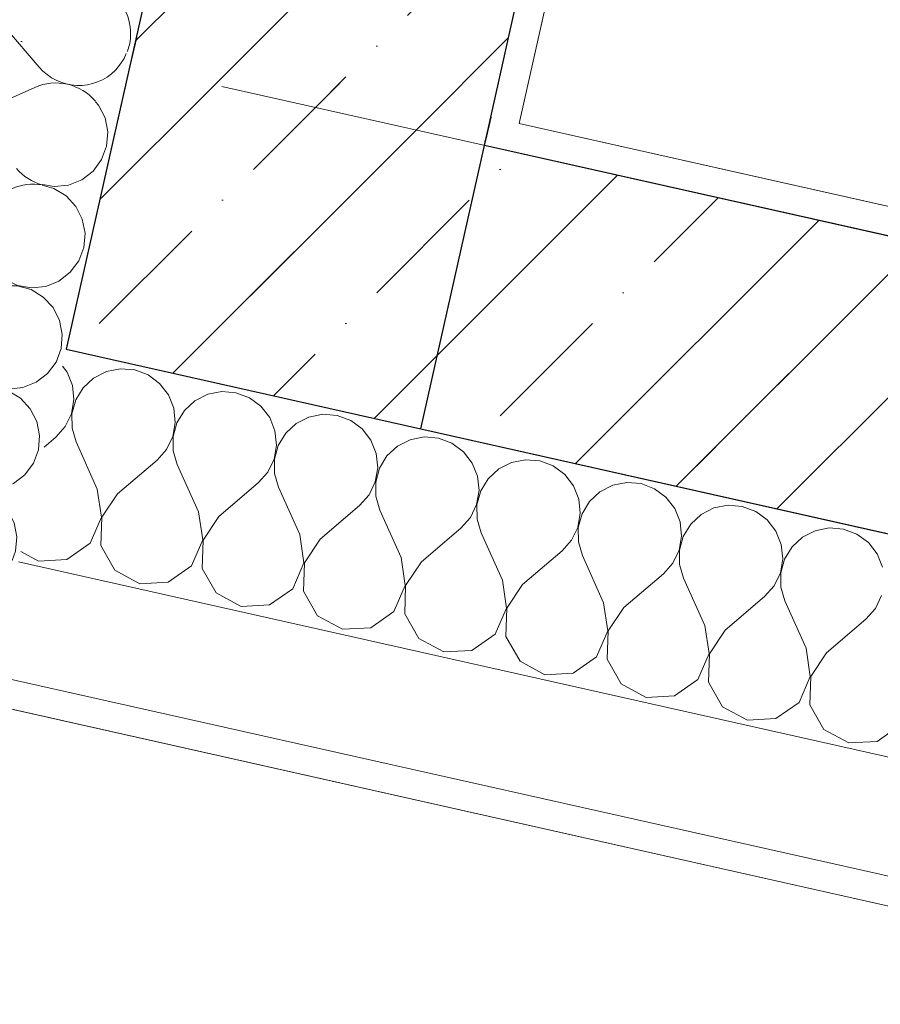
# Model space of a CAD drawing. Header units: millimetres. Extents: x -7145539 to 8272368, y 6117771 to 6337028.
# Tile 131 of 213: x -6862305 to -6861712, y 6133130 to 6133808. Entities that reach past the tile are written whole.
import ezdxf
from ezdxf.enums import TextEntityAlignment as Align

# ---------------------------------------------------------------- set-up
doc = ezdxf.new("R2010")
doc.units = ezdxf.units.MM
doc.header["$MEASUREMENT"] = 0
doc.linetypes.add('Штрихпунктирная', pattern=[670.277762, 352.777767, -176.388884, 0, -141.111112])
for name, color, linetype in [('S - квартира_помещение.АР', 7, 'Continuous'), ('АР-Стены_внешние_.АР', 7, 'Continuous'), ('АР-Стены_внутренние_пилоны.АР', 7, 'Continuous'), ('АР-Чертеж-Оси_Осевые размеры.АР', 7, 'Continuous')]:
    doc.layers.add(name, color=color, linetype=linetype)
for name, color, linetype, lineweight in [('АР-Стены_внешние_.АР_Ном._пера__1', 7, 'Continuous', 30), ('АР-Стены_внешние_.АР_Ном._пера__120', 7, 'Continuous', 0), ('АР-Стены_внутренние_пилоны.АР_Ном._пера__1', 7, 'Continuous', 15), ('АР-Чертеж-Оси_Осевые размеры.АР_Ном._пера__120', 7, 'Continuous', 0)]:
    doc.layers.add(name, color=color, linetype=linetype, lineweight=lineweight)
doc.styles.add('РЎР“Р•РќР•Р\xa0Р\x98Р\xa0_РЎРўР\x98Р›Р¬_2', font='GOTHIC.TTF')
pattern_1 = [(45, (-6256761.35, 6563027.8), (-111.369318, 111.369318), [0, -105, 0, -157.5]), (110, (-6256411.35, 6563027.8), (148.001588, 53.868173), [0, -77, 0, -133])]
pattern_2 = [(45, (-6256761.35, 6562677.8), (-84.852814, 84.852814), []), (45, (-6256803.77, 6562720.22), (-84.852814, 84.852814), [90, -30, 0, -30])]

# ---------------------------------------------------------------- blocks, each defined once
blk = doc.blocks.new('Стена_276_1', base_point=(-6861175.09, 6133446.94))
at = {"layer": 'АР-Стены_внутренние_пилоны.АР', "linetype": 'Continuous', "lineweight": 0, "true_color": 0x000000}
h = blk.add_hatch(dxfattribs=at)
h.set_pattern_fill('ШТУКАТУРКА__ГИПС_01_0001', color=18, style=0, pattern_type=2)
h.set_pattern_definition(pattern_1)
h.paths.add_polyline_path([(-6861983.91, 6133724.63), (-6861984.72, 6133721.01), (-6861965.21, 6133716.63), (-6861960.83, 6133736.15)])
h = blk.add_hatch(dxfattribs=at)
h.set_pattern_fill('ШТУКАТУРКА__ГИПС_01_0001', color=18, style=0, pattern_type=2)
h.set_pattern_definition(pattern_1)
h.paths.add_polyline_path([(-6861983.91, 6133724.63), (-6861960.83, 6133736.15), (-6861980.34, 6133740.53)])
h = blk.add_hatch(dxfattribs=at)
h.set_pattern_fill('ШТУКАТУРКА__ГИПС_01_0001', color=18, style=0, pattern_type=2)
h.set_pattern_definition(pattern_1)
h.paths.add_polyline_path([(-6861965.21, 6133716.63), (-6861155.37, 6133534.76), (-6861150.98, 6133554.27), (-6861960.83, 6133736.15)])
h = blk.add_hatch(dxfattribs=at)
h.set_pattern_fill('ЖЕЛЕЗОБЕТОН__PROJECT__0001', color=18, style=0, pattern_type=2)
h.set_pattern_definition(pattern_2)
h.paths.add_polyline_path([(-6862028.55, 6133525.88), (-6861199.19, 6133339.62), (-6861155.37, 6133534.76), (-6861984.72, 6133721.01)])
at = {"layer": 'АР-Стены_внешние_.АР_Ном._пера__1', "color": 7, "linetype": 'Continuous', "lineweight": 30}
blk.add_line((-6861980.34, 6133740.53), (-6861983.91, 6133724.63), dxfattribs=at)
at = {"layer": 'АР-Стены_внутренние_пилоны.АР_Ном._пера__1', "color": 7, "linetype": 'Continuous', "lineweight": 30}
for p, q in [((-6861984.72, 6133721.01), (-6861983.91, 6133724.63)), ((-6861155.37, 6133534.76), (-6861984.72, 6133721.01))]:
    blk.add_line(p, q, dxfattribs=at)
at = {"layer": 'АР-Стены_внутренние_пилоны.АР_Ном._пера__1', "color": 7, "linetype": 'Continuous', "lineweight": 0, "flags": 128}
for points in [[(-6861150.98, 6133554.27), (-6861960.83, 6133736.15)], [(-6861150.98, 6133554.27), (-6861155.37, 6133534.76)]]:
    blk.add_lwpolyline(points, dxfattribs=at)
at = {"layer": 'АР-Стены_внутренние_пилоны.АР_Ном._пера__1', "color": 7, "linetype": 'Continuous', "lineweight": 30, "flags": 128}
for points in [[(-6861155.37, 6133534.76), (-6861199.19, 6133339.62)], [(-6862028.55, 6133525.88), (-6861199.19, 6133339.62)]]:
    blk.add_lwpolyline(points, dxfattribs=at)
blk = doc.blocks.new('Стена_322_1', base_point=(-6862004.44, 6133633.2))
at = {"layer": 'АР-Стены_внешние_.АР', "linetype": 'Continuous', "lineweight": 0, "true_color": 0x000000}
h = blk.add_hatch(dxfattribs=at)
h.set_pattern_fill('ЖЕЛЕЗОБЕТОН__PROJECT__0001', color=18, style=0, pattern_type=2)
h.set_pattern_definition(pattern_2)
h.paths.add_polyline_path([(-6861989.16, 6133722.01), (-6861983.91, 6133724.63), (-6861732.66, 6134843.33), (-6861976.58, 6134898.11), (-6862228.65, 6133775.8)])
h = blk.add_hatch(dxfattribs=at)
h.set_pattern_fill('ШТУКАТУРКА__ГИПС_01_0001', color=18, style=0, pattern_type=2)
h.set_pattern_definition(pattern_1)
h.paths.add_polyline_path([(-6861960.83, 6133736.15), (-6861713.14, 6134838.95), (-6861732.66, 6134843.33), (-6861980.34, 6133740.53)])
h = blk.add_hatch(dxfattribs=at)
h.set_pattern_fill('ЖЕЛЕЗОБЕТОН__PROJECT__0001', color=18, style=0, pattern_type=2)
h.set_pattern_definition(pattern_2)
h.paths.add_polyline_path([(-6861980.34, 6133740.53), (-6862224.26, 6133795.31), (-6862228.65, 6133775.8), (-6861984.72, 6133721.02)])
h = blk.add_hatch(dxfattribs=at)
h.set_pattern_fill('ЖЕЛЕЗОБЕТОН__PROJECT__0001', color=18, style=0, pattern_type=2)
h.set_pattern_definition(pattern_2)
h.paths.add_polyline_path([(-6861984.72, 6133721.02), (-6862228.65, 6133775.8), (-6862272.47, 6133580.66), (-6862028.55, 6133525.88)])
h = blk.add_hatch(dxfattribs=at)
h.set_pattern_fill('ЖЕЛЕЗОБЕТОН__PROJECT__0001', color=18, style=0, pattern_type=2)
h.set_pattern_definition(pattern_2)
h.paths.add_polyline_path([(-6862272.47, 6133580.66), (-6861989.16, 6133722.01), (-6862228.65, 6133775.8)])
h = blk.add_hatch(dxfattribs=at)
h.set_pattern_fill('ЖЕЛЕЗОБЕТОН__PROJECT__0001', color=18, style=0, pattern_type=2)
h.set_pattern_definition(pattern_2)
h.paths.add_polyline_path([(-6861983.91, 6133724.63), (-6861989.16, 6133722.01), (-6861984.72, 6133721.01)])
h = blk.add_hatch(dxfattribs=at)
h.set_pattern_fill('ЖЕЛЕЗОБЕТОН__PROJECT__0001', color=18, style=0, pattern_type=2)
h.set_pattern_definition(pattern_2)
h.paths.add_polyline_path([(-6861989.16, 6133722.01), (-6862272.47, 6133580.66), (-6862028.55, 6133525.88), (-6861984.72, 6133721.01)])
at = {"layer": 'АР-Стены_внешние_.АР_Ном._пера__1', "color": 7, "linetype": 'Continuous', "lineweight": 30}
for p, q in [((-6861980.34, 6133740.53), (-6861732.66, 6134843.33)), ((-6862224.26, 6133795.31), (-6862228.65, 6133775.8)), ((-6862228.65, 6133775.8), (-6862272.47, 6133580.66)), ((-6861984.72, 6133721.02), (-6861980.34, 6133740.53)), ((-6861980.34, 6133740.53), (-6861983.91, 6133724.63)), ((-6862028.55, 6133525.88), (-6861984.72, 6133721.02))]:
    blk.add_line(p, q, dxfattribs=at)
at = {"layer": 'АР-Стены_внешние_.АР_Ном._пера__1', "color": 7, "linetype": 'Continuous', "lineweight": 15}
blk.add_line((-6862272.47, 6133580.66), (-6862028.55, 6133525.88), dxfattribs=at)
at = {"layer": 'АР-Стены_внешние_.АР_Ном._пера__1', "color": 7, "linetype": 'Continuous', "lineweight": 30, "flags": 128}
blk.add_lwpolyline([(-6861976.58, 6134898.11), (-6862272.47, 6133580.66)], dxfattribs=at)
at = {"layer": 'АР-Стены_внешние_.АР_Ном._пера__1', "color": 7, "linetype": 'Continuous', "lineweight": 0, "flags": 128}
blk.add_lwpolyline([(-6861960.83, 6133736.15), (-6861713.14, 6134838.95)], dxfattribs=at)
at = {"layer": 'АР-Стены_внутренние_пилоны.АР_Ном._пера__1', "color": 7, "linetype": 'Continuous', "lineweight": 30}
blk.add_line((-6861984.72, 6133721.01), (-6861983.91, 6133724.63), dxfattribs=at)
at = {"layer": 'АР-Стены_внутренние_пилоны.АР_Ном._пера__1', "color": 7, "linetype": 'Continuous', "lineweight": 30, "flags": 128}
blk.add_lwpolyline([(-6862272.47, 6133580.66), (-6862028.55, 6133525.88)], dxfattribs=at)
blk = doc.blocks.new('*X1016', base_point=(-6256761.35, 6562677.79))
at = {"layer": 'АР-Стены_внешние_.АР_Ном._пера__1', "color": 7, "linetype": 'Continuous', "lineweight": 0}
for p, q in [((-6862356.77, 6133587.67), (-6862338.05, 6133565.74)), ((-6862279.5, 6133571.87), (-6862276.04, 6133581.1)), ((-6862276.04, 6133581.1), (-6862276.01, 6133581.46)), ((-6862285.35, 6133563.94), (-6862279.5, 6133571.87)), ((-6862338.05, 6133565.74), (-6862330.68, 6133559.2)), ((-6862293.15, 6133557.92), (-6862285.35, 6133563.94)), ((-6862331.72, 6133554.56), (-6862341.18, 6133551.8)), ((-6862321.87, 6133554.64), (-6862331.72, 6133554.56)), ((-6862330.68, 6133559.2), (-6862321.81, 6133554.92)), ((-6862312.37, 6133552.01), (-6862321.87, 6133554.64)), ((-6862321.81, 6133554.92), (-6862312.1, 6133553.23)), ((-6862312.1, 6133553.23), (-6862302.3, 6133554.25)), ((-6862302.3, 6133554.25), (-6862293.15, 6133557.92)), ((-6862373.75, 6133537.16), (-6862341.18, 6133551.8)), ((-6862303.95, 6133546.9), (-6862312.37, 6133552.01)), ((-6862297.25, 6133539.67), (-6862303.95, 6133546.9)), ((-6862292.78, 6133530.89), (-6862297.25, 6133539.67)), ((-6862376.88, 6133523.22), (-6862391.63, 6133533.04)), ((-6862390.58, 6133534.68), (-6862373.75, 6133537.16)), ((-6862290.88, 6133521.22), (-6862292.78, 6133530.89)), ((-6862376.88, 6133523.22), (-6862353.7, 6133496.05)), ((-6862291.69, 6133511.4), (-6862290.88, 6133521.22)), ((-6862295.15, 6133502.18), (-6862291.69, 6133511.4)), ((-6862301.01, 6133494.25), (-6862295.15, 6133502.18)), ((-6862353.7, 6133496.05), (-6862346.33, 6133489.51)), ((-6862308.8, 6133488.23), (-6862301.01, 6133494.25)), ((-6862346.33, 6133489.51), (-6862337.46, 6133485.23)), ((-6862337.46, 6133485.23), (-6862327.75, 6133483.54)), ((-6862317.95, 6133484.56), (-6862308.8, 6133488.23)), ((-6862389.41, 6133467.46), (-6862356.83, 6133482.11)), ((-6862347.37, 6133484.87), (-6862356.83, 6133482.11)), ((-6862337.52, 6133484.94), (-6862347.37, 6133484.87)), ((-6862328.02, 6133482.32), (-6862337.52, 6133484.94)), ((-6862319.6, 6133477.2), (-6862328.02, 6133482.32)), ((-6862327.75, 6133483.54), (-6862317.95, 6133484.56)), ((-6862428.57, 6133475.14), (-6862426.64, 6133472.37)), ((-6862426.64, 6133472.37), (-6862408.72, 6133464.63)), ((-6862312.9, 6133469.98), (-6862319.6, 6133477.2)), ((-6862428.29, 6133465.01), (-6862432.17, 6133462.79)), ((-6862408.78, 6133464.35), (-6862428.29, 6133465.01)), ((-6862408.72, 6133464.63), (-6862389.41, 6133467.46)), ((-6862308.43, 6133461.2), (-6862312.9, 6133469.98)), ((-6862393.37, 6133454.08), (-6862408.78, 6133464.35)), ((-6862306.53, 6133451.53), (-6862308.43, 6133461.2)), ((-6862307.34, 6133441.71), (-6862306.53, 6133451.53)), ((-6862309.75, 6133435.3), (-6862307.34, 6133441.71))]:
    blk.add_line(p, q, dxfattribs=at)
blk = doc.blocks.new('*X1017', base_point=(-6256761.35, 6562677.79))
at = {"layer": 'АР-Стены_внешние_.АР_Ном._пера__1', "color": 7, "linetype": 'Continuous', "lineweight": 0}
for p, q in [((-6862232.54, 6133780.95), (-6862231.27, 6133784.33)), ((-6862235.25, 6133777.28), (-6862232.54, 6133780.95))]:
    blk.add_line(p, q, dxfattribs=at)
blk = doc.blocks.new('*X1018', base_point=(-6256761.35, 6562677.79))
at = {"layer": 'АР-Стены_внешние_.АР_Ном._пера__1', "color": 7, "linetype": 'Continuous', "lineweight": 0}
for p, q in [((-6862238.4, 6133773.02), (-6862235.25, 6133777.28)), ((-6862238.58, 6133772.88), (-6862238.4, 6133773.02)), ((-6862250.29, 6133748.75), (-6862252.48, 6133751.1)), ((-6862245.82, 6133739.97), (-6862250.29, 6133748.75)), ((-6862243.92, 6133730.3), (-6862245.82, 6133739.97)), ((-6862244.73, 6133720.48), (-6862243.92, 6133730.3)), ((-6862248.2, 6133711.26), (-6862244.73, 6133720.48)), ((-6862254.05, 6133703.33), (-6862248.2, 6133711.26)), ((-6862261.85, 6133697.3), (-6862254.05, 6133703.33)), ((-6862270.99, 6133693.64), (-6862261.85, 6133697.3)), ((-6862281.07, 6133691.4), (-6862289.15, 6133693.63)), ((-6862288.9, 6133694.02), (-6862280.79, 6133692.61)), ((-6862272.65, 6133686.28), (-6862281.07, 6133691.4)), ((-6862280.79, 6133692.61), (-6862270.99, 6133693.64)), ((-6862265.94, 6133679.06), (-6862272.65, 6133686.28)), ((-6862261.47, 6133670.28), (-6862265.94, 6133679.06)), ((-6862259.57, 6133660.61), (-6862261.47, 6133670.28)), ((-6862260.38, 6133650.79), (-6862259.57, 6133660.61)), ((-6862263.85, 6133641.56), (-6862260.38, 6133650.79)), ((-6862269.7, 6133633.64), (-6862263.85, 6133641.56)), ((-6862324.62, 6133638.04), (-6862322.4, 6133635.43)), ((-6862322.4, 6133635.43), (-6862315.03, 6133628.89)), ((-6862315.03, 6133628.89), (-6862306.15, 6133624.61)), ((-6862286.65, 6133623.95), (-6862277.5, 6133627.61)), ((-6862277.5, 6133627.61), (-6862269.7, 6133633.64)), ((-6862339.07, 6133615.41), (-6862325.53, 6133621.49)), ((-6862316.07, 6133624.26), (-6862325.53, 6133621.49)), ((-6862306.22, 6133624.33), (-6862316.07, 6133624.26)), ((-6862296.72, 6133621.71), (-6862306.22, 6133624.33)), ((-6862306.15, 6133624.61), (-6862296.45, 6133622.92)), ((-6862288.3, 6133616.59), (-6862296.72, 6133621.71)), ((-6862296.45, 6133622.92), (-6862286.65, 6133623.95)), ((-6862281.6, 6133609.36), (-6862288.3, 6133616.59)), ((-6862277.13, 6133600.58), (-6862281.6, 6133609.36)), ((-6862275.22, 6133590.92), (-6862277.13, 6133600.58)), ((-6862276.01, 6133581.46), (-6862275.22, 6133590.92))]:
    blk.add_line(p, q, dxfattribs=at)
blk = doc.blocks.new('*X1019', base_point=(-6256761.35, 6562677.79))
at = {"layer": 'АР-Стены_внешние_.АР_Ном._пера__1', "color": 7, "linetype": 'Continuous', "lineweight": 0}
for p, q in [((-6862314.27, 6133801.99), (-6862291.09, 6133774.82)), ((-6862326.8, 6133746.23), (-6862294.22, 6133760.88))]:
    blk.add_line(p, q, dxfattribs=at)
for centre, start, end in [((-6862263.92, 6133798), 347.34172, 114.21162), ((-6862263.92, 6133798), 339.88057, 347.34172), ((-6862263.92, 6133798), 220.47183, 315.03255), ((-6862279.58, 6133728.31), 40.22045, 114.21162), ((-6862279.58, 6133728.31), 220.47183, 254.69267), ((-6862295.23, 6133658.61), 80.03588, 114.21162)]:
    blk.add_arc(centre, 35.71, start, end, dxfattribs=at)
blk = doc.blocks.new('Стена_323_1', base_point=(-6862081.49, 6134818.91))
at = {"layer": 'АР-Стены_внешние_.АР_Ном._пера__1', "color": 7, "linetype": 'Continuous', "lineweight": 0}
for p, q in [((-6862228.65, 6133775.8), (-6862224.26, 6133795.31)), ((-6862272.47, 6133580.66), (-6862228.65, 6133775.8))]:
    blk.add_line(p, q, dxfattribs=at)
at = {"layer": 'АР-Стены_внешние_.АР_Ном._пера__1', "color": 7, "linetype": 'Continuous', "lineweight": 0, "flags": 128}
blk.add_lwpolyline([(-6862224.26, 6133795.31), (-6862053.34, 6134556.36)], dxfattribs=at)
at = {"layer": 'АР-Стены_внешние_.АР', "color": 7, "lineweight": 0}
for name in ['*X1019', '*X1017', '*X1018', '*X1016']:
    blk.add_blockref(name, (-6256761.35, 6562677.79), dxfattribs=at)
blk = doc.blocks.new('*X1032', base_point=(-6256761.35, 6562677.79))
at = {"layer": 'АР-Стены_внешние_.АР_Ном._пера__1', "color": 7, "linetype": 'Continuous', "lineweight": 0}
for p, q in [((-6862271.88, 6133564.96), (-6862275.07, 6133569.09)), ((-6862235.18, 6133567.23), (-6862244.85, 6133565.33)), ((-6862225.36, 6133566.42), (-6862235.18, 6133567.23)), ((-6862268.21, 6133555.81), (-6862271.88, 6133564.96)), ((-6862253.63, 6133560.86), (-6862260.86, 6133554.16)), ((-6862244.85, 6133565.33), (-6862253.63, 6133560.86)), ((-6862216.14, 6133562.96), (-6862225.36, 6133566.42)), ((-6862208.21, 6133557.1), (-6862216.14, 6133562.96)), ((-6862267.19, 6133546.01), (-6862268.21, 6133555.81)), ((-6862260.86, 6133554.16), (-6862265.97, 6133545.74)), ((-6862202.19, 6133549.3), (-6862208.21, 6133557.1)), ((-6862198.52, 6133540.16), (-6862202.19, 6133549.3)), ((-6862175.16, 6133549.68), (-6862183.94, 6133545.21)), ((-6862165.49, 6133551.58), (-6862175.16, 6133549.68)), ((-6862155.67, 6133550.77), (-6862165.49, 6133551.58)), ((-6862146.44, 6133547.3), (-6862155.67, 6133550.77)), ((-6862138.52, 6133541.45), (-6862146.44, 6133547.3)), ((-6862268.88, 6133536.3), (-6862267.19, 6133546.01)), ((-6862265.97, 6133545.74), (-6862268.6, 6133536.24)), ((-6862197.49, 6133530.36), (-6862198.52, 6133540.16)), ((-6862183.94, 6133545.21), (-6862191.16, 6133538.51)), ((-6862132.49, 6133533.65), (-6862138.52, 6133541.45)), ((-6862273.16, 6133527.43), (-6862268.88, 6133536.3)), ((-6862268.6, 6133536.24), (-6862268.52, 6133526.39)), ((-6862191.16, 6133538.51), (-6862196.28, 6133530.09)), ((-6862128.83, 6133524.51), (-6862132.49, 6133533.65)), ((-6862105.47, 6133534.03), (-6862114.25, 6133529.55)), ((-6862095.8, 6133535.93), (-6862105.47, 6133534.03)), ((-6862085.98, 6133535.12), (-6862095.8, 6133535.93)), ((-6862076.75, 6133531.65), (-6862085.98, 6133535.12)), ((-6862279.7, 6133520.06), (-6862273.16, 6133527.43)), ((-6862268.52, 6133526.39), (-6862265.76, 6133516.93)), ((-6862199.19, 6133520.65), (-6862197.49, 6133530.36)), ((-6862196.28, 6133530.09), (-6862198.9, 6133520.59)), ((-6862114.25, 6133529.55), (-6862121.47, 6133522.85)), ((-6862068.83, 6133525.8), (-6862076.75, 6133531.65)), ((-6862062.8, 6133518), (-6862068.83, 6133525.8)), ((-6862287.6, 6133513.32), (-6862279.7, 6133520.06)), ((-6862203.46, 6133511.77), (-6862199.19, 6133520.65)), ((-6862198.9, 6133520.59), (-6862198.83, 6133510.73)), ((-6862127.8, 6133514.71), (-6862128.83, 6133524.51)), ((-6862121.47, 6133522.85), (-6862126.59, 6133514.43)), ((-6862026.1, 6133520.28), (-6862035.77, 6133518.37)), ((-6862016.28, 6133519.46), (-6862026.1, 6133520.28)), ((-6862007.06, 6133516), (-6862016.28, 6133519.46)), ((-6862251.11, 6133484.35), (-6862265.76, 6133516.93)), ((-6862129.49, 6133505), (-6862127.8, 6133514.71)), ((-6862126.59, 6133514.43), (-6862129.21, 6133504.93)), ((-6862059.14, 6133508.85), (-6862062.8, 6133518)), ((-6862044.55, 6133513.9), (-6862051.78, 6133507.2)), ((-6862035.77, 6133518.37), (-6862044.55, 6133513.9)), ((-6861999.13, 6133510.14), (-6862007.06, 6133516)), ((-6862210.01, 6133504.41), (-6862203.46, 6133511.77)), ((-6862198.83, 6133510.73), (-6862196.07, 6133501.28)), ((-6862058.11, 6133499.05), (-6862059.14, 6133508.85)), ((-6862051.78, 6133507.2), (-6862056.9, 6133498.78)), ((-6861993.11, 6133502.35), (-6861999.13, 6133510.14)), ((-6862237.18, 6133481.22), (-6862210.01, 6133504.41)), ((-6862181.42, 6133468.7), (-6862196.07, 6133501.28)), ((-6862133.77, 6133496.12), (-6862129.49, 6133505)), ((-6862129.21, 6133504.93), (-6862129.14, 6133495.08)), ((-6862059.8, 6133489.35), (-6862058.11, 6133499.05)), ((-6862056.9, 6133498.78), (-6862059.52, 6133489.28)), ((-6861989.44, 6133493.2), (-6861993.11, 6133502.35)), ((-6861966.08, 6133502.72), (-6861974.86, 6133498.25)), ((-6861956.41, 6133504.62), (-6861966.08, 6133502.72)), ((-6861946.59, 6133503.81), (-6861956.41, 6133504.62)), ((-6861937.37, 6133500.35), (-6861946.59, 6133503.81)), ((-6861929.44, 6133494.49), (-6861937.37, 6133500.35)), ((-6862140.31, 6133488.75), (-6862133.77, 6133496.12)), ((-6862129.14, 6133495.08), (-6862126.38, 6133485.62)), ((-6861988.42, 6133483.4), (-6861989.44, 6133493.2)), ((-6861974.86, 6133498.25), (-6861982.09, 6133491.55)), ((-6861923.42, 6133486.69), (-6861929.44, 6133494.49)), ((-6862167.48, 6133465.57), (-6862140.31, 6133488.75)), ((-6862111.73, 6133453.05), (-6862126.38, 6133485.62)), ((-6862064.08, 6133480.47), (-6862059.8, 6133489.35)), ((-6862059.52, 6133489.28), (-6862059.45, 6133479.43)), ((-6861982.09, 6133491.55), (-6861987.2, 6133483.13)), ((-6861919.75, 6133477.55), (-6861923.42, 6133486.69)), ((-6861896.39, 6133487.07), (-6861905.17, 6133482.6)), ((-6861886.72, 6133488.97), (-6861896.39, 6133487.07)), ((-6861876.9, 6133488.16), (-6861886.72, 6133488.97)), ((-6861867.67, 6133484.69), (-6861876.9, 6133488.16)), ((-6862248.28, 6133465.04), (-6862251.11, 6133484.35)), ((-6862237.18, 6133481.22), (-6862248, 6133464.98)), ((-6862070.62, 6133473.1), (-6862064.08, 6133480.47)), ((-6862059.45, 6133479.43), (-6862056.68, 6133469.97)), ((-6861990.11, 6133473.69), (-6861988.42, 6133483.4)), ((-6861987.2, 6133483.13), (-6861989.83, 6133473.63)), ((-6861905.17, 6133482.6), (-6861912.39, 6133475.9)), ((-6861859.75, 6133478.84), (-6861867.67, 6133484.69)), ((-6861853.72, 6133471.04), (-6861859.75, 6133478.84)), ((-6862097.79, 6133449.92), (-6862070.62, 6133473.1)), ((-6861994.39, 6133464.82), (-6861990.11, 6133473.69)), ((-6861989.83, 6133473.63), (-6861989.75, 6133463.78)), ((-6861918.72, 6133467.75), (-6861919.75, 6133477.55)), ((-6861912.39, 6133475.9), (-6861917.51, 6133467.48)), ((-6861817.03, 6133473.32), (-6861826.7, 6133471.42)), ((-6861807.21, 6133472.51), (-6861817.03, 6133473.32)), ((-6861797.98, 6133469.04), (-6861807.21, 6133472.51)), ((-6862256.02, 6133447.12), (-6862248.28, 6133465.04)), ((-6862248, 6133464.98), (-6862248.66, 6133445.47)), ((-6862178.59, 6133449.39), (-6862181.42, 6133468.7)), ((-6862167.48, 6133465.57), (-6862178.3, 6133449.33)), ((-6862042.04, 6133437.4), (-6862056.68, 6133469.97)), ((-6862000.93, 6133457.45), (-6861994.39, 6133464.82)), ((-6861920.42, 6133458.04), (-6861918.72, 6133467.75)), ((-6861917.51, 6133467.48), (-6861920.13, 6133457.98)), ((-6861850.06, 6133461.9), (-6861853.72, 6133471.04)), ((-6861835.48, 6133466.94), (-6861842.7, 6133460.24)), ((-6861826.7, 6133471.42), (-6861835.48, 6133466.94)), ((-6861790.06, 6133463.19), (-6861797.98, 6133469.04)), ((-6861989.75, 6133463.78), (-6861986.99, 6133454.32)), ((-6861924.69, 6133449.16), (-6861920.42, 6133458.04)), ((-6861849.03, 6133452.1), (-6861850.06, 6133461.9)), ((-6861842.7, 6133460.24), (-6861847.82, 6133451.82)), ((-6861784.03, 6133455.39), (-6861790.06, 6133463.19)), ((-6862108.89, 6133433.74), (-6862111.73, 6133453.05)), ((-6862028.1, 6133434.27), (-6862000.93, 6133457.45)), ((-6861972.34, 6133421.74), (-6861986.99, 6133454.32)), ((-6861920.13, 6133457.98), (-6861920.06, 6133448.12)), ((-6861850.72, 6133442.39), (-6861849.03, 6133452.1)), ((-6861847.82, 6133451.82), (-6861850.44, 6133442.32)), ((-6861780.37, 6133446.24), (-6861784.03, 6133455.39)), ((-6861765.78, 6133451.29), (-6861773.01, 6133444.59)), ((-6861757, 6133455.76), (-6861765.78, 6133451.29)), ((-6861747.33, 6133457.67), (-6861757, 6133455.76)), ((-6861737.51, 6133456.85), (-6861747.33, 6133457.67)), ((-6861728.29, 6133453.39), (-6861737.51, 6133456.85)), ((-6861720.36, 6133447.53), (-6861728.29, 6133453.39)), ((-6862272.02, 6133435.95), (-6862256.02, 6133447.12)), ((-6862248.66, 6133445.47), (-6862238.97, 6133428.53)), ((-6862186.33, 6133431.47), (-6862178.59, 6133449.39)), ((-6862178.3, 6133449.33), (-6862178.97, 6133429.82)), ((-6862097.79, 6133449.92), (-6862108.61, 6133433.67)), ((-6861931.24, 6133441.8), (-6861924.69, 6133449.16)), ((-6861920.06, 6133448.12), (-6861917.3, 6133438.66)), ((-6861779.34, 6133436.44), (-6861780.37, 6133446.24)), ((-6861773.01, 6133444.59), (-6861778.13, 6133436.17)), ((-6861714.34, 6133439.74), (-6861720.36, 6133447.53)), ((-6862303.73, 6133441.5), (-6862291.51, 6133434.86)), ((-6861958.41, 6133418.61), (-6861931.24, 6133441.8)), ((-6861902.65, 6133406.09), (-6861917.3, 6133438.66)), ((-6861855, 6133433.51), (-6861850.72, 6133442.39)), ((-6861850.44, 6133442.32), (-6861850.37, 6133432.47)), ((-6861710.67, 6133430.59), (-6861714.34, 6133439.74)), ((-6862291.51, 6133434.86), (-6862272.02, 6133435.95)), ((-6862202.33, 6133420.3), (-6862186.33, 6133431.47)), ((-6862116.63, 6133415.82), (-6862108.89, 6133433.74)), ((-6862108.61, 6133433.67), (-6862109.28, 6133414.17)), ((-6862039.2, 6133418.09), (-6862042.04, 6133437.4)), ((-6862028.1, 6133434.27), (-6862038.92, 6133418.02)), ((-6861861.54, 6133426.14), (-6861855, 6133433.51)), ((-6861850.37, 6133432.47), (-6861847.61, 6133423.01)), ((-6861781.03, 6133426.74), (-6861779.34, 6133436.44)), ((-6861778.13, 6133436.17), (-6861780.75, 6133426.67)), ((-6862238.97, 6133428.53), (-6862221.82, 6133419.21)), ((-6862178.97, 6133429.82), (-6862169.28, 6133412.88)), ((-6861888.71, 6133402.96), (-6861861.54, 6133426.14)), ((-6861785.31, 6133417.86), (-6861781.03, 6133426.74)), ((-6861780.75, 6133426.67), (-6861780.68, 6133416.82)), ((-6862221.82, 6133419.21), (-6862202.33, 6133420.3)), ((-6862046.94, 6133400.17), (-6862039.2, 6133418.09)), ((-6862038.92, 6133418.02), (-6862039.58, 6133398.51)), ((-6861969.51, 6133402.43), (-6861972.34, 6133421.74)), ((-6861958.41, 6133418.61), (-6861969.23, 6133402.37)), ((-6861832.96, 6133390.44), (-6861847.61, 6133423.01)), ((-6861791.85, 6133410.49), (-6861785.31, 6133417.86)), ((-6862169.28, 6133412.88), (-6862152.13, 6133403.56)), ((-6862132.64, 6133404.65), (-6862116.63, 6133415.82)), ((-6862109.28, 6133414.17), (-6862099.59, 6133397.22)), ((-6861780.68, 6133416.82), (-6861777.91, 6133407.36)), ((-6861715.62, 6133402.21), (-6861711.34, 6133411.08)), ((-6862152.13, 6133403.56), (-6862132.64, 6133404.65)), ((-6861899.82, 6133386.78), (-6861902.65, 6133406.09)), ((-6861819.02, 6133387.31), (-6861791.85, 6133410.49)), ((-6861763.27, 6133374.79), (-6861777.91, 6133407.36)), ((-6862099.59, 6133397.22), (-6862082.44, 6133387.9)), ((-6862062.95, 6133388.99), (-6862046.94, 6133400.17)), ((-6862039.58, 6133398.51), (-6862029.89, 6133381.57)), ((-6861977.25, 6133384.51), (-6861969.51, 6133402.43)), ((-6861969.23, 6133402.37), (-6861969.89, 6133382.86)), ((-6861888.71, 6133402.96), (-6861899.53, 6133386.72)), ((-6861722.16, 6133394.84), (-6861715.62, 6133402.21)), ((-6861830.12, 6133371.13), (-6861832.96, 6133390.44)), ((-6861749.33, 6133371.66), (-6861722.16, 6133394.84)), ((-6862082.44, 6133387.9), (-6862062.95, 6133388.99)), ((-6861993.25, 6133373.34), (-6861977.25, 6133384.51)), ((-6861907.56, 6133368.86), (-6861899.82, 6133386.78)), ((-6861899.53, 6133386.72), (-6861900.2, 6133367.21)), ((-6861819.02, 6133387.31), (-6861829.84, 6133371.06)), ((-6862029.89, 6133381.57), (-6862012.74, 6133372.25)), ((-6861969.89, 6133382.86), (-6861960.2, 6133365.92)), ((-6862012.74, 6133372.25), (-6861993.25, 6133373.34)), ((-6861837.86, 6133353.21), (-6861830.12, 6133371.13)), ((-6861829.84, 6133371.06), (-6861830.51, 6133351.56)), ((-6861760.43, 6133355.48), (-6861763.27, 6133374.79)), ((-6861749.33, 6133371.66), (-6861760.15, 6133355.41)), ((-6861960.2, 6133365.92), (-6861943.05, 6133356.6)), ((-6861923.56, 6133357.69), (-6861907.56, 6133368.86)), ((-6861900.2, 6133367.21), (-6861890.51, 6133350.27)), ((-6861943.05, 6133356.6), (-6861923.56, 6133357.69)), ((-6861890.51, 6133350.27), (-6861873.36, 6133340.95)), ((-6861853.87, 6133342.04), (-6861837.86, 6133353.21)), ((-6861830.51, 6133351.56), (-6861820.82, 6133334.61)), ((-6861768.17, 6133337.56), (-6861760.43, 6133355.48)), ((-6861760.15, 6133355.41), (-6861760.81, 6133335.9)), ((-6861873.36, 6133340.95), (-6861853.87, 6133342.04)), ((-6861784.18, 6133326.38), (-6861768.17, 6133337.56)), ((-6861820.82, 6133334.61), (-6861803.67, 6133325.29)), ((-6861760.81, 6133335.9), (-6861751.12, 6133318.96)), ((-6861803.67, 6133325.29), (-6861784.18, 6133326.38)), ((-6861751.12, 6133318.96), (-6861733.97, 6133309.64)), ((-6861714.48, 6133310.73), (-6861698.48, 6133321.9)), ((-6861733.97, 6133309.64), (-6861714.48, 6133310.73))]:
    blk.add_line(p, q, dxfattribs=at)
blk = doc.blocks.new('Стена_330_1', base_point=(-6859252.76, 6133107.43))
at = {"layer": 'АР-Стены_внешние_.АР', "linetype": 'Continuous', "lineweight": 0, "true_color": 0x000000}
h = blk.add_hatch(dxfattribs=at)
h.set_pattern_fill('ШТУКАТУРКА__ГИПС_01_0001', color=18, style=0, pattern_type=2)
h.set_pattern_definition(pattern_1)
h.paths.add_polyline_path([(-6861960.83, 6133736.15), (-6861980.34, 6133740.53), (-6861984.72, 6133721.02), (-6861965.21, 6133716.63)])
h = blk.add_hatch(dxfattribs=at)
h.set_pattern_fill('ШТУКАТУРКА__ГИПС_01_0001', color=18, style=0, pattern_type=2)
h.set_pattern_definition(pattern_1)
h.paths.add_polyline_path([(-6861965.21, 6133716.63), (-6861155.37, 6133534.75), (-6861150.99, 6133554.26), (-6861960.83, 6133736.15)])
h = blk.add_hatch(dxfattribs=at)
h.set_pattern_fill('БЛОКИ_БЕТОННЫЕ_ЭФФЕКТИВН_70', color=18, style=0, pattern_type=2)
h.set_pattern_definition([(45, (-6256761.35, 6562677.8), (-127.27922, 127.27922), [])])
h.paths.add_polyline_path([(-6862028.55, 6133525.88), (-6861199.2, 6133339.61), (-6861155.37, 6133534.75), (-6861984.72, 6133721.02)])
at = {"layer": 'АР-Стены_внешние_.АР_Ном._пера__1', "color": 7, "linetype": 'Continuous', "lineweight": 0}
for p, q in [((-6862228.65, 6133775.8), (-6862224.26, 6133795.31)), ((-6862272.47, 6133580.66), (-6862228.65, 6133775.8)), ((-6862305.34, 6133434.31), (-6861232.07, 6133193.26)), ((-6862469.23, 6133389.12), (-6861249.6, 6133115.2))]:
    blk.add_line(p, q, dxfattribs=at)
at = {"layer": 'АР-Стены_внешние_.АР_Ном._пера__1', "color": 7, "linetype": 'Continuous', "lineweight": 30}
for p, q in [((-6862224.26, 6133795.31), (-6862228.65, 6133775.8)), ((-6862228.65, 6133775.8), (-6862272.47, 6133580.66)), ((-6861984.72, 6133721.02), (-6861980.34, 6133740.53)), ((-6862028.55, 6133525.88), (-6861984.72, 6133721.02))]:
    blk.add_line(p, q, dxfattribs=at)
at = {"layer": 'АР-Стены_внешние_.АР_Ном._пера__1', "color": 7, "linetype": 'Continuous', "lineweight": 15}
for p, q in [((-6861155.37, 6133534.75), (-6861984.72, 6133721.02)), ((-6862272.47, 6133580.66), (-6862028.55, 6133525.88)), ((-6862028.55, 6133525.88), (-6861199.2, 6133339.61))]:
    blk.add_line(p, q, dxfattribs=at)
at = {"layer": 'АР-Стены_внешние_.АР_Ном._пера__1', "color": 7, "linetype": 'Continuous', "lineweight": 0, "flags": 128}
for points in [[(-6861150.99, 6133554.26), (-6861960.83, 6133736.15)], [(-6862473.61, 6133369.61), (-6861253.98, 6133095.69)]]:
    blk.add_lwpolyline(points, dxfattribs=at)
at = {"layer": 'АР-Стены_внешние_.АР', "color": 7, "lineweight": 0}
blk.add_blockref('*X1032', (-6256761.35, 6562677.79), dxfattribs=at)
blk = doc.blocks.new('Стандартный Маркер Сетки[217]_1', base_point=(-6907618.89, 6143970.27))
at = {"layer": 'АР-Чертеж-Оси_Осевые размеры.АР_Ном._пера__120', "color": 7, "linetype": 'Штрихпунктирная', "lineweight": 0}
blk.add_line((-6906643.19, 6143751.13), (-6827702, 6126021.36), dxfattribs=at)
at = {"layer": 'АР-Чертеж-Оси_Осевые размеры.АР_Ном._пера__120', "color": 7, "lineweight": 0, "style": 'РЎР“Р•РќР•Р\xa0Р\x98Р\xa0_РЎРўР\x98Р›Р¬_2'}
for tag, p in [('AC_MarkerText_1_0', (-6908036.81, 6144260.91)), ('AC_MarkerText_1_1', (-6826168.52, 6125873.73))]:
    blk.add_attdef(tag, text='', height=350, rotation=347.34172, dxfattribs=at).set_placement(p, align=Align.TOP_CENTER)
blk = doc.blocks.new('Стандартный Маркер Сетки[222]_1', base_point=(-6907618.89, 6143970.27))
at = {"layer": 'АР-Чертеж-Оси_Осевые размеры.АР_Ном._пера__120', "color": 7, "linetype": 'Штрихпунктирная', "lineweight": 0}
blk.add_line((-6906643.19, 6143751.13), (-6827702, 6126021.36), dxfattribs=at)
at = {"layer": 'АР-Чертеж-Оси_Осевые размеры.АР_Ном._пера__120', "color": 7, "lineweight": 0, "style": 'РЎР“Р•РќР•Р\xa0Р\x98Р\xa0_РЎРўР\x98Р›Р¬_2'}
for tag, p in [('AC_MarkerText_1_0', (-6908036.81, 6144260.91)), ('AC_MarkerText_1_1', (-6826168.52, 6125873.73))]:
    blk.add_attdef(tag, text='', height=350, rotation=347.34172, dxfattribs=at).set_placement(p, align=Align.TOP_CENTER)
blk = doc.blocks.new('Стандартный Маркер Сетки[226]_1', base_point=(-6907618.89, 6143970.27))
at = {"layer": 'АР-Чертеж-Оси_Осевые размеры.АР_Ном._пера__120', "color": 7, "linetype": 'Штрихпунктирная', "lineweight": 0}
blk.add_line((-6906643.19, 6143751.13), (-6827702, 6126021.36), dxfattribs=at)
at = {"layer": 'АР-Чертеж-Оси_Осевые размеры.АР_Ном._пера__120', "color": 7, "lineweight": 0, "style": 'РЎР“Р•РќР•Р\xa0Р\x98Р\xa0_РЎРўР\x98Р›Р¬_2'}
for tag, p in [('AC_MarkerText_1_0', (-6908036.81, 6144260.91)), ('AC_MarkerText_1_1', (-6826168.52, 6125873.73))]:
    blk.add_attdef(tag, text='', height=350, rotation=347.34172, dxfattribs=at).set_placement(p, align=Align.TOP_CENTER)
blk = doc.blocks.new('Стандартный Маркер Сетки[233]_1', base_point=(-6907618.89, 6143970.27))
at = {"layer": 'АР-Чертеж-Оси_Осевые размеры.АР_Ном._пера__120', "color": 7, "linetype": 'Штрихпунктирная', "lineweight": 0}
blk.add_line((-6906643.19, 6143751.13), (-6827702, 6126021.36), dxfattribs=at)
at = {"layer": 'АР-Чертеж-Оси_Осевые размеры.АР_Ном._пера__120', "color": 7, "lineweight": 0, "style": 'РЎР“Р•РќР•Р\xa0Р\x98Р\xa0_РЎРўР\x98Р›Р¬_2'}
for tag, p in [('AC_MarkerText_1_0', (-6908036.81, 6144260.91)), ('AC_MarkerText_1_1', (-6826168.52, 6125873.73))]:
    blk.add_attdef(tag, text='', height=350, rotation=347.34172, dxfattribs=at).set_placement(p, align=Align.TOP_CENTER)

msp = doc.modelspace()

# ---------------------------------------------------------------- linework, layer by layer
at = {"layer": 'S - квартира_помещение.АР', "color": 254, "linetype": 'Continuous', "lineweight": 0, "true_color": 0xffe1c4, "flags": 128}
msp.add_lwpolyline([(-6861960.8, 6133736.14), (-6858487.38, 6132956.03), (-6857184.6, 6138756.61), (-6860658.02, 6139536.73)], close=True, dxfattribs=at)
at = {"layer": 'АР-Стены_внешние_.АР_Ном._пера__120', "color": 7, "linetype": 'Continuous', "lineweight": 15}
msp.add_lwpolyline([(-6851524.33, 6146207.3), (-6854998.77, 6146987.64), (-6855119.21, 6146451.37), (-6858074.63, 6147115.14), (-6857228.85, 6150880.93), (-6866156.08, 6152885.89), (-6866615.07, 6150842.18), (-6869649.96, 6151523.79), (-6869470.25, 6152323.92), (-6873011.92, 6153119.36), (-6876728.55, 6136571.21), (-6854736.26, 6131631.84)], dxfattribs=at)

# ---------------------------------------------------------------- block references
at = {"layer": 'АР-Стены_внешние_.АР', "color": 7, "lineweight": 0}
for name, p in [('Стена_322_1', (-6862004.44, 6133633.2)), ('Стена_323_1', (-6862081.49, 6134818.91)), ('Стена_330_1', (-6859252.76, 6133107.43))]:
    msp.add_blockref(name, p, dxfattribs=at)
at = {"layer": 'АР-Стены_внутренние_пилоны.АР', "color": 7, "lineweight": 0}
msp.add_blockref('Стена_276_1', (-6861175.09, 6133446.94), dxfattribs=at)
at = {"layer": 'АР-Чертеж-Оси_Осевые размеры.АР', "color": 8, "linetype": 'Continuous', "lineweight": 15}
for name in ['Стандартный Маркер Сетки[217]_1', 'Стандартный Маркер Сетки[222]_1', 'Стандартный Маркер Сетки[226]_1', 'Стандартный Маркер Сетки[233]_1']:
    msp.add_blockref(name, (-6907618.89, 6143970.27), dxfattribs=at)

doc.saveas('drawing.dxf')
